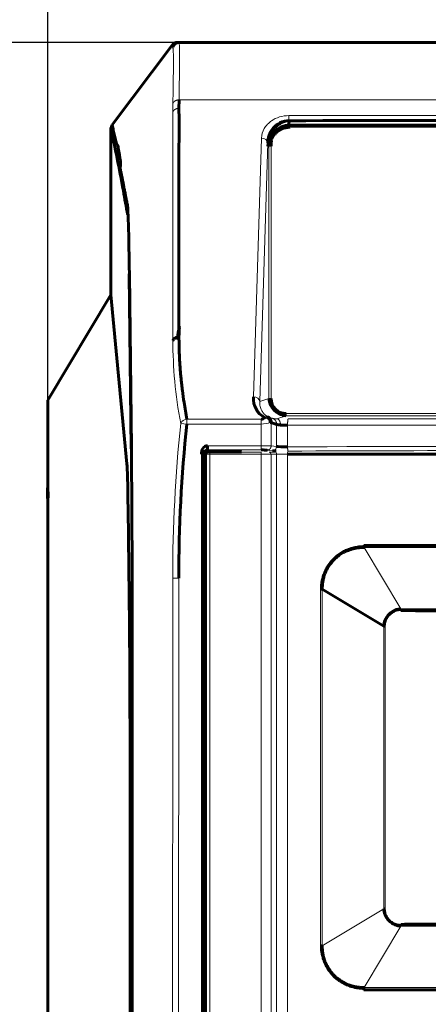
# Model space of a CAD drawing. Header units: millimetres. Extents: x 0 to 420, y 0 to 297.
# Tile 11 of 17: x 47 to 67, y 190 to 236. Entities that reach past the tile are written whole.
import ezdxf

# ---------------------------------------------------------------- set-up
doc = ezdxf.new("R2010")
doc.units = ezdxf.units.MM
doc.linetypes.add('K5LT_BASIC', pattern=[0])
doc.linetypes.add('K5LT_THIN', pattern=[0])
doc.layers.add('Системный слой', color=7, linetype='Continuous')
doc.styles.add('KDIMTEXTSTYLE', font='GOST_AU.SHX', dxfattribs={"width": 0.96, "oblique": 15, "height": 5})
doc.dimstyles.new('KDIMSTYLE (1.00)', dxfattribs={"dimtxt": 5, "dimasz": 1, "dimexe": 2, "dimexo": 0, "dimgap": 1, "dimtad": 1, "dimtxsty": 'KDIMTEXTSTYLE', "dimsah": 1, "dimcen": 0, "dimdle": 1, "dimadec": 0, "dimazin": 0, "dimtfac": 0.667, "dimtmove": 0, "dimatfit": 3, "dimfxl": 1, "dimtvp": 1, "dimtolj": 1, "dimtzin": 0, "dimarcsym": 0})

# ---------------------------------------------------------------- blocks, each defined once
blk = doc.blocks.new('KDIMARROW_01')
at = {"layer": 'Системный слой'}
blk.add_hatch(color=0, dxfattribs=at).paths.add_polyline_path([(-5, -0.658), (0, 0), (-5, 0.658), (-4.5, 0)])
at = {"layer": 'Системный слой', "color": 0, "linetype": 'K5LT_THIN', "lineweight": 18}
for p, q in [((-4.5, 0), (-5, 0.658)), ((-5, 0.658), (0, 0)), ((0, 0), (-5, -0.658)), ((-5, -0.658), (-4.5, 0)), ((0, 0), (-1, 0))]:
    blk.add_line(p, q, dxfattribs=at)

msp = doc.modelspace()

# ---------------------------------------------------------------- linework, layer by layer
at = {"layer": 'Системный слой', "color": 150, "linetype": 'K5LT_BASIC', "lineweight": 60, "true_color": 0x0080ff}
for p, q in [((51.652, 231.304), (54.501, 235.102)), ((54.741, 235.222), (54.819, 235.222)), ((54.819, 235.222), (54.818, 235.222)), ((54.823, 235.222), (54.819, 235.222)), ((54.819, 235.222), (54.823, 235.222)), ((62.163, 235.222), (54.823, 235.222)), ((62.163, 235.222), (61.724, 235.222)), ((62.163, 235.222), (61.724, 235.222)), ((62.163, 235.222), (61.724, 235.222)), ((62.163, 235.222), (61.724, 235.222)), ((62.163, 235.222), (61.724, 235.222)), ((62.163, 235.222), (61.729, 235.222)), ((62.163, 235.222), (62.164, 235.222)), ((62.163, 235.222), (62.164, 235.222)), ((62.163, 235.222), (62.164, 235.222)), ((62.163, 235.222), (62.164, 235.222)), ((62.163, 235.222), (62.164, 235.222)), ((62.163, 235.222), (62.164, 235.222)), ((62.163, 235.222), (62.17, 235.222)), ((62.163, 235.222), (62.17, 235.222)), ((62.163, 235.222), (62.167, 235.222)), ((62.163, 235.222), (62.166, 235.222)), ((62.163, 235.222), (62.164, 235.222)), ((62.163, 235.222), (62.164, 235.222)), ((62.163, 235.222), (62.164, 235.222)), ((62.163, 235.222), (62.164, 235.222)), ((62.163, 235.222), (62.164, 235.222)), ((62.163, 235.222), (62.164, 235.222)), ((62.163, 235.222), (62.164, 235.222)), ((62.163, 235.222), (62.164, 235.222)), ((62.163, 235.222), (62.164, 235.222)), ((62.173, 235.222), (62.167, 235.222)), ((62.175, 235.222), (62.167, 235.222)), ((62.173, 235.222), (62.171, 235.222)), ((62.175, 235.222), (62.173, 235.222)), ((62.173, 235.222), (62.173, 235.222)), ((85.716, 235.222), (62.175, 235.222)), ((54.823, 232.493), (54.82, 232.091)), ((51.591, 231.122), (51.652, 231.304)), ((60.07, 231.293), (111.137, 231.293)), ((51.588, 223.222), (51.586, 231.168)), ((59.348, 230.971), (59.421, 230.903)), ((59.199, 230.371), (59.1, 230.38)), ((52.464, 224.231), (52.559, 215.955)), ((52.454, 224.174), (52.55, 215.901)), ((48.591, 218.222), (51.588, 223.222)), ((51.588, 223.222), (52.352, 215.191)), ((52.496, 221.424), (52.486, 221.407)), ((48.591, 215.846), (48.591, 218.222)), ((59.457, 217.07), (59.198, 217.158)), ((48.591, 210.886), (48.591, 215.846)), ((56.183, 216.052), (56.184, 215.852)), ((56.184, 215.796), (57.323, 215.796)), ((55.984, 215.596), (55.984, 215.656)), ((55.984, 165.231), (55.984, 215.656)), ((55.984, 165.231), (55.984, 215.656)), ((56.084, 165.048), (56.084, 215.659)), ((57.786, 215.759), (56.184, 215.759)), ((56.194, 215.751), (56.192, 215.751)), ((52.404, 213.048), (52.468, 207.548)), ((48.596, 211.01), (48.591, 210.886)), ((48.591, 156.357), (48.591, 210.886)), ((61.536, 209.233), (61.628, 209.233)), ((61.628, 209.233), (64.548, 207.481)), ((65.359, 208.216), (65.36, 208.299)), ((64.622, 207.481), (64.548, 207.481)), ((52.59, 128.712), (52.59, 206.331)), ((52.602, 206.333), (52.619, 128.716)), ((52.497, 201.56), (52.522, 129.787)), ((64.622, 194.038), (64.548, 194.038)), ((65.359, 193.303), (65.36, 193.219)), ((61.536, 192.286), (61.628, 192.286))]:
    msp.add_line(p, q, dxfattribs=at)
at = {"layer": 'Системный слой', "color": 7, "linetype": 'K5LT_THIN', "lineweight": 18}
for p, q in [((116.754, 232.493), (54.823, 232.493)), ((54.53, 231.921), (54.532, 221.054)), ((60.039, 231.744), (111.143, 231.744)), ((60.07, 231.293), (60.083, 231.193)), ((60.083, 231.193), (111.098, 231.193)), ((58.355, 218.379), (58.739, 230.682)), ((58.655, 218.149), (59.039, 230.452)), ((59.039, 230.293), (59.039, 230.452)), ((59.096, 230.293), (59.039, 230.293)), ((59.196, 230.293), (59.096, 230.293)), ((59.096, 218.296), (59.096, 230.293)), ((59.196, 218.371), (59.196, 230.293)), ((58.655, 218.149), (59.096, 218.296)), ((59.096, 218.296), (59.096, 218.371)), ((59.096, 218.296), (59.196, 218.296)), ((59.196, 218.296), (59.196, 218.371)), ((58.723, 217.312), (55.193, 217.312)), ((55.193, 217.312), (55.193, 217.082)), ((58.723, 217.082), (58.723, 217.312)), ((59.47, 217.336), (59.91, 217.482)), ((59.91, 217.582), (67.17, 217.582)), ((59.91, 217.482), (59.91, 217.582)), ((67.172, 217.482), (59.91, 217.482)), ((55.193, 217.082), (54.903, 217.112)), ((58.723, 217.082), (55.193, 217.082)), ((58.723, 216.052), (58.723, 217.082)), ((59.198, 216.045), (59.198, 217.158)), ((59.457, 216.018), (59.457, 217.07)), ((59.98, 216.001), (59.98, 217.031)), ((56.183, 216.052), (58.723, 216.052)), ((56.184, 215.852), (56.184, 215.796)), ((56.184, 215.852), (58.723, 215.852)), ((57.323, 215.759), (57.323, 215.796)), ((58.723, 215.852), (58.723, 216.052)), ((59.268, 215.818), (59.008, 215.845)), ((59.198, 216.045), (59.457, 216.018)), ((55.884, 165.231), (55.884, 215.656)), ((55.984, 215.656), (55.884, 215.656)), ((56.092, 215.651), (56.084, 215.659)), ((56.092, 215.651), (56.092, 165.049)), ((56.192, 215.751), (56.184, 215.759)), ((58.723, 215.75), (56.292, 215.75)), ((56.292, 215.65), (56.292, 215.75)), ((56.292, 215.65), (56.292, 165.049)), ((58.723, 215.65), (56.292, 215.65)), ((58.723, 215.65), (58.723, 215.75)), ((58.723, 165.413), (58.723, 215.65)), ((59.363, 215.756), (59.103, 215.752)), ((59.457, 215.656), (59.198, 215.652)), ((59.198, 165.413), (59.198, 215.652)), ((59.457, 188.402), (59.457, 215.656)), ((59.98, 215.658), (59.98, 188.402)), ((63.609, 211.217), (65.36, 208.299)), ((54.525, 209.757), (54.811, 209.757)), ((61.536, 192.286), (61.536, 209.233)), ((61.628, 192.286), (61.628, 209.233)), ((64.548, 194.038), (64.548, 207.481)), ((64.622, 194.038), (64.622, 207.481)), ((61.628, 192.286), (64.548, 194.038)), ((63.609, 190.302), (65.36, 193.219))]:
    msp.add_line(p, q, dxfattribs=at)
at = {"layer": 'Системный слой', "color": 150, "linetype": 'K5LT_BASIC', "lineweight": 60, "true_color": 0x0080ff}
for centre, major_axis, ratio, start_param, end_param in [((56.184, 215.659), (-0.0707, 0.0707), 0.999973, 5.497801, 7.06857), ((63.624, 211.307), (0, -0.2), 0.085179, 4.712279, 5.180075)]:
    msp.add_ellipse(centre, major_axis=major_axis, ratio=ratio, start_param=start_param, end_param=end_param, dxfattribs=at)
at = {"layer": 'Системный слой', "color": 7, "linetype": 'K5LT_THIN', "lineweight": 18}
for centre, major_axis, ratio, start_param, end_param in [((59.103, 215.652), (-0.0016, 0.1), 0.948672, 4.697488, 6.266625), ((59.363, 215.656), (-0.0016, 0.1), 0.948672, 4.697488, 6.266629), ((59.99, 215.658), (-0.0001, -0.1), 0.096847, 3.146837, 4.712438)]:
    msp.add_ellipse(centre, major_axis=major_axis, ratio=ratio, start_param=start_param, end_param=end_param, dxfattribs=at)
at = {"layer": 'Системный слой', "color": 150, "linetype": 'K5LT_BASIC', "lineweight": 60, "true_color": 0x0080ff}
for points in [[(54.501, 235.102), (54.561, 235.182), (54.641, 235.222), (54.741, 235.222)], [(54.53, 235.002), (54.521, 235.031), (54.511, 235.065), (54.501, 235.102)], [(54.534, 235.001), (54.531, 235.001), (54.53, 235.002), (54.53, 235.002)], [(59.348, 230.971), (59.534, 231.174), (59.808, 231.293), (60.07, 231.293)], [(60.044, 231.293), (60.053, 231.293), (60.061, 231.293), (60.07, 231.293)], [(60.054, 231.506), (77.084, 231.51), (94.097, 231.512), (111.111, 231.514)], [(59.124, 230.554), (59.139, 230.625), (59.18, 230.789), (59.348, 230.971)], [(59.421, 230.903), (59.589, 231.086), (59.836, 231.193), (60.083, 231.193)], [(59.1, 230.38), (59.104, 230.432), (59.11, 230.467), (59.113, 230.484)], [(59.113, 230.484), (59.116, 230.508), (59.12, 230.531), (59.124, 230.554)], [(59.211, 230.559), (59.207, 230.531), (59.203, 230.453), (59.199, 230.371)], [(52.391, 227.126), (52.417, 226.977), (52.442, 226.025), (52.464, 224.231)], [(58.896, 217.396), (58.522, 217.61), (58.341, 217.938), (58.355, 218.379)], [(59.91, 217.482), (59.484, 217.482), (59.096, 217.87), (59.096, 218.296)], [(59.196, 218.296), (59.196, 217.904), (59.514, 217.582), (59.91, 217.582)], [(58.723, 217.312), (58.8, 217.312), (58.858, 217.34), (58.896, 217.396)], [(59.055, 217.422), (59.047, 217.425), (59.051, 217.423), (59.055, 217.422)], [(55.193, 217.082), (54.939, 214.617), (54.812, 212.175), (54.811, 209.757)], [(59.198, 217.158), (59.187, 217.16), (59.173, 217.163), (59.156, 217.166)], [(59.643, 217.036), (59.557, 217.047), (59.491, 217.059), (59.457, 217.07)], [(59.98, 217.031), (59.862, 217.037), (59.74, 217.036), (59.643, 217.036)], [(52.559, 215.955), (52.584, 213.698), (52.599, 210.496), (52.602, 206.333)], [(55.884, 215.656), (55.875, 215.858), (55.994, 216.048), (56.183, 216.052)], [(56.06, 215.808), (56.015, 215.771), (55.984, 215.715), (55.984, 215.656)], [(56.184, 215.796), (56.05, 215.796), (55.984, 215.73), (55.984, 215.596)], [(56.184, 215.852), (56.139, 215.853), (56.095, 215.836), (56.06, 215.808)], [(57.323, 215.796), (57.563, 215.796), (57.722, 215.792), (57.798, 215.784)], [(59.433, 215.809), (59.358, 215.811), (59.303, 215.814), (59.268, 215.818)], [(59.457, 216.018), (59.528, 216.012), (59.757, 216.007), (59.98, 216.001)], [(120.187, 215.651), (100.181, 215.651), (79.986, 215.651), (59.98, 215.658)], [(52.352, 215.191), (52.373, 214.976), (52.39, 214.261), (52.404, 213.048)], [(63.607, 211.307), (81.215, 211.323), (98.952, 211.323), (116.56, 211.323)], [(65.359, 208.216), (66.268, 208.212), (68.174, 208.206), (71.284, 208.199), (74.699, 208.194), (78.391, 208.191), (82.377, 208.188), (86.709, 208.187), (91.45, 208.187), (96.626, 208.188), (101.217, 208.19), (105.218, 208.194), (108.786, 208.199), (111.975, 208.206), (113.9, 208.212), (114.808, 208.216)], [(52.468, 207.548), (52.487, 205.969), (52.496, 203.973), (52.497, 201.56)], [(114.808, 193.303), (113.899, 193.306), (111.993, 193.313), (108.884, 193.319), (105.468, 193.324), (101.776, 193.328), (97.791, 193.33), (93.458, 193.331), (88.717, 193.332), (83.541, 193.331), (78.95, 193.328), (74.95, 193.324), (71.381, 193.319), (68.192, 193.313), (66.267, 193.306), (65.359, 193.303)], [(116.56, 190.212), (98.952, 190.195), (81.215, 190.195), (63.607, 190.195)]]:
    msp.add_open_spline(points, degree=3, dxfattribs=at)
for points, knots in [([(54.819, 235.222), (54.801, 235.222), (54.771, 235.219), (54.729, 235.209), (54.697, 235.197), (54.662, 235.179), (54.629, 235.156), (54.597, 235.125), (54.574, 235.097), (54.557, 235.07), (54.542, 235.039), (54.534, 235.016), (54.53, 235.002)], [0, 0, 0, 0, 1.874786, 3.125532, 4.382501, 5.222265, 6.91324, 8.211833, 9.545946, 10.456083, 11.373354, 13, 13, 13, 13]), ([(54.82, 232.091), (54.826, 231.637), (54.823, 230.681), (54.82, 229.17), (54.816, 225.998), (54.82, 223.329), (54.822, 221.214)], [0, 0, 0, 0, 0.875, 1.847223, 2.916668, 7, 7, 7, 7]), ([(51.652, 231.304), (51.67, 231.221), (51.695, 231.094), (51.73, 230.924), (51.757, 230.795), (51.786, 230.665), (51.817, 230.536), (51.856, 230.415), (51.918, 230.333), (51.94, 230.173), (51.971, 230.024), (51.999, 229.862), (52.021, 229.679), (52.067, 229.537), (52.015, 229.18), (52.076, 229.051), (52.106, 228.851), (52.145, 228.664), (52.182, 228.469), (52.22, 228.272), (52.259, 228.07), (52.299, 227.866), (52.337, 227.653), (52.386, 227.466), (52.391, 227.268), (52.391, 227.126)], [0, 0, 0, 0, 1.637513, 2.470244, 3.322216, 4.183797, 5.07577, 5.988668, 6.932264, 7.886244, 8.879855, 9.902882, 10.975488, 12.067715, 13.210326, 14.382405, 15.594112, 16.815803, 18.067788, 19.340132, 20.64342, 21.957536, 23.293416, 24.640661, 26, 26, 26, 26]), ([(59.039, 230.293), (59.044, 230.513), (59.098, 230.697), (59.233, 230.993), (59.289, 231.078), (59.581, 231.389), (59.822, 231.496), (60.054, 231.506)], [0, 0, 0, 0, 0.25, 0.25, 0.5, 0.5, 1, 1, 1, 1]), ([(59.039, 230.452), (59.045, 230.696), (59.126, 230.942), (59.462, 231.347), (59.738, 231.505), (60.054, 231.506)], [0, 0, 0, 0, 0.5, 0.5, 1, 1, 1, 1]), ([(52.381, 227.051), (52.315, 227.386), (52.249, 227.807), (51.986, 229.262), (51.788, 230.182), (51.586, 231.168)], [0, 0, 0, 0, 0.500003, 0.500003, 2, 2, 2, 2]), ([(59.221, 230.621), (59.221, 230.622), (59.224, 230.632), (59.232, 230.658), (59.252, 230.703), (59.28, 230.75), (59.311, 230.793), (59.347, 230.835), (59.384, 230.872), (59.41, 230.894), (59.421, 230.903)], [0, 0, 0, 0, 0.018177, 0.203797, 0.370514, 0.516065, 0.64786, 0.774519, 0.904243, 1, 1, 1, 1]), ([(59.196, 230.293), (59.196, 230.306), (59.196, 230.332), (59.198, 230.358), (59.199, 230.371)], [0, 0, 0, 0, 0.477008, 1, 1, 1, 1]), ([(54.822, 221.214), (54.847, 221.695), (54.837, 221.87), (54.74, 221.034), (54.721, 221.251), (54.682, 221.18), (54.651, 221.182), (54.621, 221.161), (54.595, 221.143), (54.573, 221.122), (54.557, 221.102), (54.543, 221.08), (54.536, 221.064), (54.532, 221.054)], [0, 0, 0, 0, 1.290182, 2.583017, 3.87995, 5.183696, 6.487457, 7.797094, 9.112962, 10.336287, 11.461235, 12.397235, 14, 14, 14, 14]), ([(54.822, 221.214), (54.823, 220.96), (54.828, 220.659), (54.843, 220.312), (54.849, 220.171), (54.857, 220.026), (54.866, 219.878), (54.877, 219.723), (54.888, 219.563), (54.907, 219.397), (54.923, 219.227), (54.942, 219.05), (54.963, 218.869), (55.001, 218.556), (55.073, 218.036), (55.147, 217.578), (55.193, 217.312)], [0, 0, 0, 0, 3.318834, 3.915801, 4.532399, 5.155518, 5.804837, 6.47384, 7.175682, 7.890665, 8.638358, 9.405714, 10.199321, 10.999515, 13.505076, 17, 17, 17, 17]), ([(48.591, 215.846), (48.591, 215.742), (48.591, 215.584), (48.591, 215.371), (48.59, 215.207), (48.59, 215.037), (48.59, 214.861), (48.59, 214.677), (48.589, 214.484), (48.588, 214.271), (48.586, 214.114), (48.583, 213.914), (48.566, 213.408), (48.59, 213.764), (48.61, 213.97), (48.598, 213.483), (48.599, 213.28), (48.597, 213.017), (48.597, 212.778), (48.597, 212.533), (48.597, 212.286), (48.597, 212.055), (48.597, 211.803), (48.597, 211.463), (48.597, 211.189), (48.596, 211.01)], [0, 0, 0, 0, 1.635883, 2.468386, 3.320715, 4.183055, 5.075534, 5.988219, 6.930758, 7.882275, 8.87518, 8.896971, 9.886126, 10.968147, 12.079243, 13.20583, 14.376272, 15.583112, 16.804446, 18.058056, 19.331312, 20.63533, 21.663065, 23.288584, 26, 26, 26, 26]), ([(56.059, 215.81), (56.052, 215.805), (56.046, 215.8), (56.034, 215.787), (56.028, 215.78), (56.017, 215.766), (56.013, 215.759), (56.004, 215.745), (56.001, 215.738), (55.996, 215.724), (55.993, 215.717), (55.989, 215.703), (55.988, 215.696), (55.986, 215.682), (55.985, 215.675), (55.984, 215.664), (55.984, 215.66), (55.984, 215.656)], [2.216991, 2.216991, 2.216991, 2.216991, 3.194036, 3.194036, 4.248042, 4.248042, 5.261037, 5.261037, 6.166377, 6.166377, 6.974218, 6.974218, 7.788356, 7.788356, 8.560066, 8.560066, 9, 9, 9, 9]), ([(58.723, 215.852), (58.735, 215.852), (58.764, 215.852), (58.811, 215.852), (58.865, 215.851), (58.92, 215.85), (58.97, 215.848), (58.996, 215.846), (59.007, 215.845), (59.008, 215.845)], [0, 0, 0, 0, 0.094922, 0.231755, 0.385043, 0.559052, 0.754635, 0.970963, 1, 1, 1, 1]), ([(61.628, 209.233), (61.628, 209.239), (61.627, 209.294), (61.63, 209.405), (61.647, 209.568), (61.682, 209.745), (61.738, 209.933), (61.823, 210.133), (61.942, 210.342), (62.096, 210.548), (62.278, 210.733), (62.474, 210.883), (62.666, 210.998), (62.847, 211.081), (63.014, 211.139), (63.168, 211.177), (63.311, 211.201), (63.445, 211.214), (63.543, 211.218), (63.597, 211.217), (63.609, 211.217)], [0, 0, 0, 0, 0.005831, 0.053582, 0.105899, 0.163139, 0.225447, 0.294049, 0.370933, 0.454711, 0.53895, 0.618577, 0.690249, 0.753217, 0.809083, 0.859467, 0.905498, 0.948054, 0.9882, 1, 1, 1, 1]), ([(64.548, 207.481), (64.556, 207.656), (64.628, 207.88), (64.975, 208.224), (65.189, 208.29), (65.36, 208.299)], [0, 0, 0, 0, 0.5, 0.5, 1, 1, 1, 1]), ([(65.36, 193.219), (65.187, 193.229), (64.96, 193.303), (64.619, 193.654), (64.556, 193.865), (64.548, 194.038)], [0, 0, 0, 0, 0.5, 0.5, 1, 1, 1, 1]), ([(63.609, 190.302), (63.596, 190.301), (63.532, 190.301), (63.412, 190.306), (63.246, 190.326), (63.067, 190.364), (62.875, 190.425), (62.672, 190.517), (62.458, 190.645), (62.243, 190.815), (62.047, 191.027), (61.889, 191.259), (61.774, 191.489), (61.7, 191.703), (61.655, 191.9), (61.632, 192.078), (61.627, 192.205), (61.628, 192.272), (61.628, 192.286)], [0, 0, 0, 0, 0.012809, 0.061478, 0.114928, 0.173413, 0.237292, 0.307893, 0.386776, 0.474647, 0.570072, 0.661466, 0.742757, 0.814609, 0.878677, 0.935742, 0.986355, 1, 1, 1, 1])]:
    msp.add_open_spline(points, degree=3, knots=knots, dxfattribs=at)
for points, weights in [([(54.823, 235.222), (54.683, 235.222), (54.571, 235.136), (54.534, 235.001)], [1.11210674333, 0.961102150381, 0.962646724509, 1.11674046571]), ([(60.054, 231.506), (60.042, 231.381), (60.044, 231.293), (60.044, 231.293)], [1.18478383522, 0.938881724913, 0.938406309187, 1.18335758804]), ([(59.113, 230.484), (59.122, 230.53), (59.161, 230.56), (59.211, 230.559)], [1.12942704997, 0.956860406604, 0.956857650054, 1.12941878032]), ([(59.221, 230.621), (59.174, 230.623), (59.136, 230.596), (59.124, 230.554)], [1.12942704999, 0.965761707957, 0.957317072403, 1.10409314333]), ([(52.391, 227.126), (52.384, 227.102), (52.381, 227.076), (52.381, 227.051)], [1.00407537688, 0.998646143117, 0.998641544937, 1.00406158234]), ([(52.464, 224.231), (52.458, 224.212), (52.454, 224.193), (52.454, 224.174)], [1.00395590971, 0.998681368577, 0.998681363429, 1.00395589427]), ([(59.055, 217.422), (59.129, 217.378), (59.171, 217.281), (59.156, 217.166)], [1.083416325, 0.972195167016, 0.972194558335, 1.08341449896]), ([(59.198, 217.158), (59.203, 217.272), (59.15, 217.37), (59.055, 217.422)], [1.07561428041, 0.972258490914, 0.974859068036, 1.08341601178]), ([(52.55, 215.901), (52.55, 215.919), (52.553, 215.937), (52.559, 215.955)], [1.00395590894, 0.998992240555, 0.998699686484, 1.00307824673]), ([(63.607, 190.195), (63.607, 190.232), (63.608, 190.269), (63.609, 190.302)], [1, 0.974978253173, 0.974978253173, 1])]:
    msp.add_rational_spline(points, weights, degree=3, dxfattribs=at)
at = {"layer": 'Системный слой', "color": 7, "linetype": 'K5LT_THIN', "lineweight": 18}
for points in [[(54.534, 232.325), (54.564, 234.038), (54.567, 234.995), (54.534, 235.001)], [(54.823, 235.222), (54.856, 235.222), (54.856, 234.326), (54.823, 232.493)], [(54.534, 232.325), (54.531, 232.191), (54.53, 232.056), (54.53, 231.921)], [(60.039, 231.744), (60.039, 231.686), (60.039, 231.596), (60.054, 231.506)], [(59.039, 230.452), (59.036, 230.571), (58.894, 230.68), (58.739, 230.682)], [(59.096, 230.293), (59.096, 230.322), (59.097, 230.351), (59.1, 230.38)], [(52.454, 224.174), (52.433, 225.946), (52.409, 226.905), (52.381, 227.051)], [(54.903, 217.112), (54.648, 218.467), (54.532, 219.786), (54.532, 221.054)], [(58.355, 218.379), (58.51, 218.377), (58.652, 218.268), (58.655, 218.149)], [(55.193, 217.312), (55.099, 217.304), (54.943, 217.247), (54.903, 217.112)], [(59.055, 217.422), (59.117, 217.395), (59.183, 217.374), (59.25, 217.36)], [(59.25, 217.36), (59.292, 217.351), (59.365, 217.335), (59.47, 217.336)], [(54.903, 217.112), (54.653, 214.669), (54.523, 212.213), (54.525, 209.757)], [(59.156, 217.166), (59.06, 217.11), (58.88, 217.082), (58.723, 217.082)], [(111.747, 217.028), (94.511, 217.026), (77.176, 217.026), (59.98, 217.031)], [(52.59, 206.331), (52.59, 210.414), (52.577, 213.604), (52.55, 215.901)], [(58.723, 216.052), (58.931, 216.05), (59.132, 216.048), (59.198, 216.045)], [(59.268, 215.818), (59.366, 215.819), (59.456, 215.914), (59.457, 216.018)], [(59.98, 216.001), (79.986, 216.069), (100.181, 216.069), (120.187, 216.001)], [(56.092, 215.651), (56.092, 215.703), (56.14, 215.751), (56.192, 215.751)], [(56.292, 215.65), (56.188, 215.65), (56.093, 215.651), (56.092, 215.651)], [(59.198, 215.652), (59.132, 215.651), (58.931, 215.651), (58.723, 215.65)], [(59.98, 215.658), (59.951, 215.658), (59.895, 215.658), (59.822, 215.658), (59.759, 215.658), (59.705, 215.658), (59.659, 215.657), (59.619, 215.657), (59.586, 215.657), (59.559, 215.657), (59.536, 215.657), (59.517, 215.657), (59.5, 215.656), (59.484, 215.656), (59.47, 215.656), (59.461, 215.656), (59.457, 215.656)], [(61.536, 209.233), (61.536, 209.28), (61.539, 209.379), (61.556, 209.54), (61.589, 209.715), (61.641, 209.9), (61.718, 210.094), (61.826, 210.302), (61.973, 210.518), (62.153, 210.72), (62.351, 210.889), (62.55, 211.021), (62.736, 211.118), (62.908, 211.188), (63.068, 211.238), (63.216, 211.271), (63.354, 211.293), (63.484, 211.304), (63.567, 211.307), (63.607, 211.307)], [(65.36, 208.299), (66.258, 208.302), (68.18, 208.306), (71.283, 208.309), (74.699, 208.312), (78.391, 208.313), (82.377, 208.314), (86.709, 208.315), (91.45, 208.315), (96.626, 208.314), (101.217, 208.313), (105.217, 208.312), (108.787, 208.309), (111.97, 208.306), (113.908, 208.302), (114.807, 208.299)], [(64.622, 207.481), (64.622, 207.52), (64.628, 207.597), (64.656, 207.709), (64.696, 207.805), (64.742, 207.884), (64.79, 207.949), (64.844, 208.007), (64.906, 208.061), (64.977, 208.111), (65.059, 208.154), (65.15, 208.188), (65.25, 208.211), (65.322, 208.216), (65.359, 208.216)], [(65.359, 193.303), (65.319, 193.302), (65.243, 193.308), (65.136, 193.335), (65.046, 193.371), (64.972, 193.411), (64.911, 193.453), (64.859, 193.498), (64.81, 193.547), (64.764, 193.603), (64.721, 193.668), (64.683, 193.743), (64.65, 193.83), (64.628, 193.923), (64.622, 193.998), (64.622, 194.038)], [(114.807, 193.219), (113.909, 193.217), (111.988, 193.213), (108.885, 193.209), (105.468, 193.207), (101.776, 193.205), (97.79, 193.204), (93.458, 193.204), (88.717, 193.204), (83.542, 193.204), (78.95, 193.205), (74.95, 193.206), (71.381, 193.209), (68.197, 193.213), (66.259, 193.217), (65.36, 193.219)], [(63.607, 190.195), (63.56, 190.212), (63.46, 190.215), (63.297, 190.233), (63.121, 190.266), (62.934, 190.32), (62.736, 190.399), (62.526, 190.51), (62.309, 190.66), (62.089, 190.861), (61.898, 191.1), (61.757, 191.339), (61.66, 191.563), (61.597, 191.771), (61.559, 191.962), (61.539, 192.134), (61.536, 192.237), (61.536, 192.286)]]:
    msp.add_open_spline(points, degree=3, dxfattribs=at)
for points, weights in [([(54.823, 232.493), (54.682, 232.494), (54.57, 232.429), (54.534, 232.325)], [1.11507127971, 0.961642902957, 0.961642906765, 1.11507129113]), ([(54.82, 232.091), (54.679, 232.091), (54.567, 232.025), (54.53, 231.921)], [1.11652656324, 0.962573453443, 0.961170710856, 1.11231833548]), ([(59.156, 217.166), (59.117, 217.274), (59.018, 217.361), (58.896, 217.396)], [1.10332779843, 0.965555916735, 0.965557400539, 1.10333224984]), ([(59.47, 217.336), (59.571, 217.335), (59.643, 217.211), (59.643, 217.036)], [1.16987537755, 0.943375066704, 0.943374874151, 1.16987479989]), ([(59.98, 217.031), (59.98, 217.212), (59.992, 217.336), (60.009, 217.337)], [1.16987485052, 0.943630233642, 0.943375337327, 1.16911016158]), ([(59.008, 215.845), (59.118, 215.847), (59.196, 215.929), (59.198, 216.045)], [1.16890934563, 0.943696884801, 0.943696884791, 1.1689093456]), ([(60, 215.801), (59.989, 215.805), (59.981, 215.888), (59.98, 216.001)], [1.1577678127, 0.943760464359, 0.947474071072, 1.16890863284])]:
    msp.add_rational_spline(points, weights, degree=3, dxfattribs=at)
for points, knots in [([(58.739, 230.682), (58.744, 230.847), (58.786, 230.997), (58.943, 231.268), (59.09, 231.41), (59.45, 231.661), (59.726, 231.744), (60.039, 231.744)], [0, 0, 0, 0, 0.25, 0.25, 0.5, 0.5, 1, 1, 1, 1]), ([(60.044, 231.293), (59.931, 231.29), (59.815, 231.268), (59.592, 231.181), (59.462, 231.098), (59.245, 230.906), (59.05, 230.659), (59.039, 230.293)], [0, 0, 0, 0, 0.25, 0.25, 0.5, 0.5, 1, 1, 1, 1]), ([(59.055, 217.422), (59.034, 217.433), (58.999, 217.454), (58.94, 217.496), (58.87, 217.561), (58.807, 217.636), (58.751, 217.723), (58.706, 217.82), (58.672, 217.93), (58.655, 218.041), (58.654, 218.115), (58.655, 218.149)], [0, 0, 0, 0, 0.026541, 0.116137, 0.214486, 0.322963, 0.442038, 0.571936, 0.714071, 0.870217, 1, 1, 1, 1]), ([(111.726, 217.331), (106.023, 217.327), (94.482, 217.323), (77.217, 217.325), (65.696, 217.332), (60.009, 217.337)], [0, 0, 0, 0, 0.331204, 0.668942, 1, 1, 1, 1]), ([(120.157, 215.801), (119.532, 215.803), (118.274, 215.807), (116.375, 215.813), (114.445, 215.818), (112.484, 215.824), (110.475, 215.829), (108.419, 215.834), (106.301, 215.838), (103.37, 215.843), (95.011, 215.854), (80.288, 215.854), (67.07, 215.825), (60, 215.801)], [0, 0, 0, 0, 0.437512, 0.880489, 1.32893, 1.788236, 2.252926, 2.733754, 3.225327, 3.733032, 4.78078, 9.061345, 14, 14, 14, 14]), ([(63.609, 211.217), (65.661, 211.215), (70.14, 211.208), (77.375, 211.207), (85.571, 211.203), (94.159, 211.203), (102.466, 211.207), (109.87, 211.208), (114.449, 211.215), (116.558, 211.217)], [0, 0, 0, 0, 0.116519, 0.254192, 0.409974, 0.580456, 0.740171, 0.880217, 1, 1, 1, 1]), ([(54.525, 209.757), (54.523, 201.607), (54.52, 189.55), (54.516, 173.85), (54.513, 162.919), (54.51, 152.775), (54.508, 143.419), (54.506, 135.078), (54.505, 129.856), (54.504, 127.49)], [0, 0, 0, 0, 0.297216, 0.43966, 0.572533, 0.695836, 0.809569, 0.91373, 1, 1, 1, 1]), ([(54.818, 209.726), (54.814, 208.87), (54.809, 207.157), (54.81, 203.73), (54.806, 197.734), (54.803, 190.025), (54.8, 181.459), (54.79, 173.75), (54.792, 166.041), (54.784, 155.762), (54.777, 142.913), (54.769, 132.634), (54.765, 127.495)], [0, 0, 0, 0, 0.0625, 0.125, 0.25, 0.5, 0.6875, 0.875, 1.0625, 1.25, 1.625, 2, 2, 2, 2]), ([(116.558, 190.302), (114.505, 190.304), (110.021, 190.31), (102.78, 190.311), (94.579, 190.315), (85.989, 190.315), (77.684, 190.311), (70.288, 190.31), (65.714, 190.304), (63.609, 190.302)], [0, 0, 0, 0, 0.116623, 0.254412, 0.41031, 0.580894, 0.740513, 0.880434, 1, 1, 1, 1])]:
    msp.add_open_spline(points, degree=3, knots=knots, dxfattribs=at)
for points, weights, knots in [([(58.896, 217.396), (58.899, 217.398), (58.902, 217.4), (58.905, 217.402), (58.956, 217.436), (59.005, 217.447), (59.055, 217.422)], [1.17574041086, 1.18285715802, 1.19019005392, 1.19773909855, 1.07479013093, 1.00917598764, 1.00089666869], [0, 0, 0, 0, 0.0578474, 0.0578474, 0.0578474, 0.9999896, 0.9999896, 0.9999896, 0.9999896]), ([(59.25, 217.36), (59.301, 217.346), (59.345, 217.318), (59.379, 217.281), (59.43, 217.226), (59.459, 217.152), (59.457, 217.07)], [1.02315661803, 1.05297840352, 1.11160422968, 1.19903409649, 1.07488852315, 1.00881889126, 1.00082520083], [0, 0, 0, 0, 0.413233, 0.413233, 0.413233, 1, 1, 1, 1])]:
    msp.add_rational_spline(points, weights, degree=3, knots=knots, dxfattribs=at)

# ---------------------------------------------------------------- dimensions: what is measured, and where the dimension line sits
at = {"layer": 'Системный слой', "color": 7}
msp.add_linear_dim(base=(48.591, 245.222), p1=(131.591, 139.282), p2=(48.591, 155.384), location=(90.091, 245.222), text='\\H5.0;\\W0.965;\\Q15;\\H5.0;\\W0.965;\\Q15;\\Q15;Ш', dimstyle='KDIMSTYLE (1.00)', override={"dimexo": 0, "dimblk1": 'KDIMARROW_01', "dimblk2": 'KDIMARROW_01', "dimse1": 0, "dimse2": 0, "dimclrt": 7, "dimtolj": 1}, dxfattribs=at).render()
msp.add_linear_dim(base=(38.591, 86.222), p1=(64.277, 235.222), p2=(60.388, 86.222), angle=90, location=(38.591, 160.722), text='\\H5.0;\\W0.965;\\Q15;\\H5.0;\\W0.965;\\Q15;\\Q15;В', dimstyle='KDIMSTYLE (1.00)', override={"dimexo": 0, "dimblk1": 'KDIMARROW_01', "dimblk2": 'KDIMARROW_01', "dimse1": 0, "dimse2": 0, "dimclrt": 7, "dimtolj": 1}, dxfattribs=at).render()

doc.saveas('drawing.dxf')
